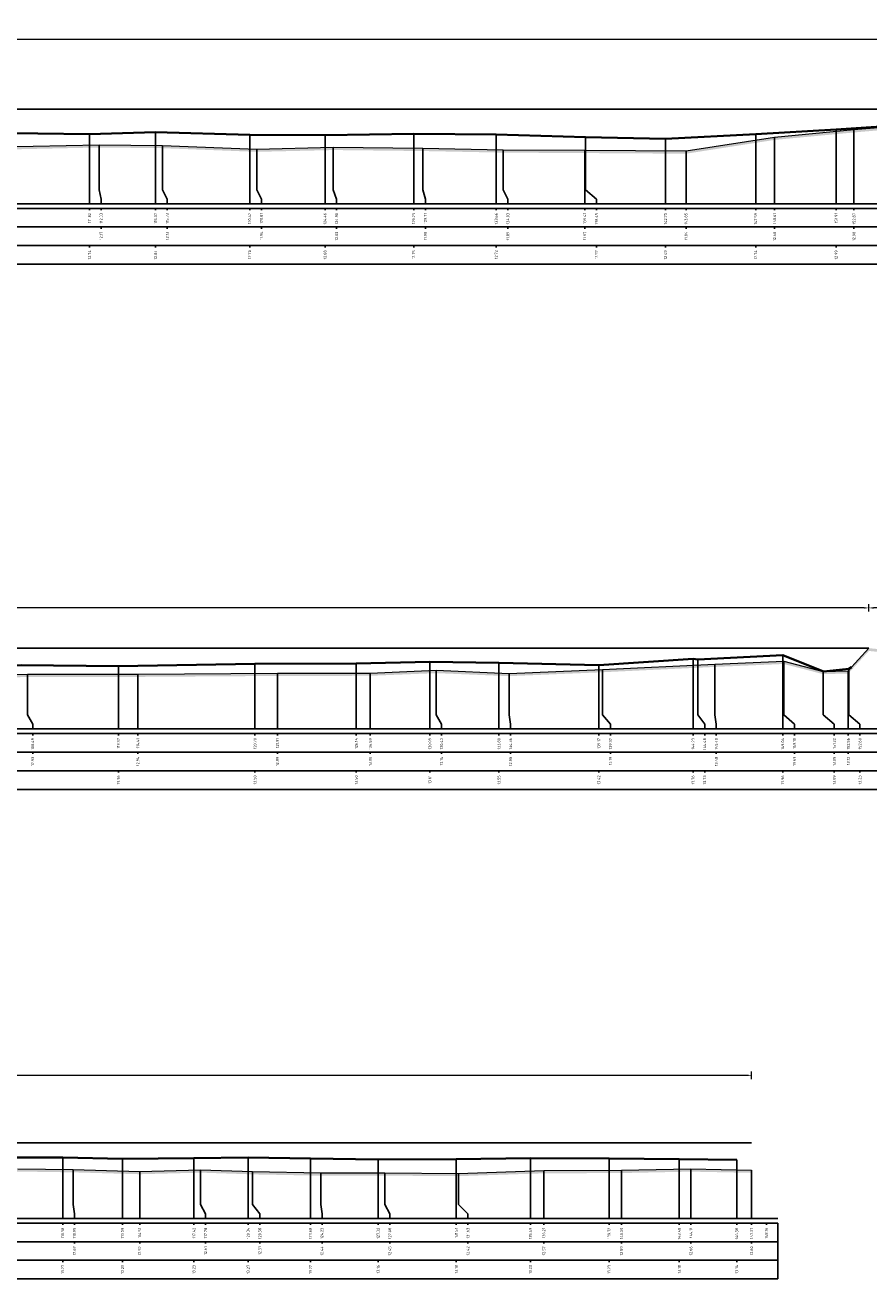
# Model space of a CAD drawing. Header units: metres. Extents: x 197883 to 206898, y 361907 to 364395.
# Tile 199 of 256: x 205892 to 205938, y 364076 to 364143. Entities that reach past the tile are written whole.
import ezdxf
from ezdxf.enums import TextEntityAlignment as Align

# ---------------------------------------------------------------- set-up
doc = ezdxf.new("R2010")
doc.units = ezdxf.units.M
doc.header["$PDMODE"] = 35
doc.header["$PDSIZE"] = 0.075
for name, color, linetype, lineweight in [('X-ME-AL-PROFIEL_BOVENKANT SLIB-GD', 42, 'Continuous', 35), ('X-ME-AL-PROFIEL_HUIDIG MAAIVELD-GD', 252, 'Continuous', 0), ('X-XX-AL-DETAIL1-M', 7, 'Continuous', 18)]:
    doc.layers.add(name, color=color, linetype=linetype, lineweight=lineweight)
doc.layers.add('X-ME-AL-PROFIEL_WATERLIJN-GD', color=150, linetype='Continuous')
doc.layers.add('X-ME-AL-PROFIELRASTER-S', color=7, linetype='Continuous')
doc.styles.add('NLCS-ISO-ANNOTATIVE-T18', font='NLCS-ISO.ttf', dxfattribs={"height": 1.8})
doc.styles.add('NLCS-ISO-M100-T25', font='NLCS-ISO.ttf', dxfattribs={"height": 0.25})
doc.dimstyles.new('NLCS-M100-T25-PIJL_L2_H1', dxfattribs={"dimscale": 0.1, "dimtxt": 2.5, "dimasz": 2.5, "dimexe": 2, "dimexo": 2, "dimgap": 0.7, "dimtad": 1, "dimzin": 0, "dimdsep": 46, "dimtxsty": 'NLCS-ISO-M100-T25', "dimcen": 0, "dimdle": 2, "dimclrd": 256, "dimclre": 256, "dimclrt": 256, "dimadec": 1, "dimazin": 0, "dimtfac": 1, "dimtdec": 3, "dimtofl": 0, "dimtmove": 0, "dimatfit": 3, "dimfxl": 2, "dimfxlon": 1, "dimtfillclr": 256, "dimtolj": 1, "dimtzin": 0, "dimlwd": -1, "dimlwe": -1, "dimarcsym": 0})

# ---------------------------------------------------------------- blocks, each defined once
blk = doc.blocks.new('SAL-PROFIELRASTER_BALK_EIND1-D')
at = {"color": 0, "linetype": 'ByBlock', "lineweight": -2}
blk.add_line((1, -12.5), (1, -2.5), dxfattribs=at)
at = {"color": 0, "linetype": 'ByBlock', "lineweight": -2, "flags": 128}
for points in [[(0, 0), (1, 0)], [(0, -2.5), (1, -2.5)], [(0, -12.5), (1, -12.5)]]:
    blk.add_lwpolyline(points, dxfattribs=at)
blk = doc.blocks.new('SAL-PROFIELRASTER_BALK_EIND2-D')
at = {"color": 0, "linetype": 'ByBlock', "lineweight": -2}
for p, q in [((1, -2.5), (1, -12.5)), ((1, -12.5), (0, -12.5))]:
    blk.add_line(p, q, dxfattribs=at)
blk = doc.blocks.new('SAL-PROFIELRASTER_BALK_DATA-D')
at = {"color": 0, "linetype": 'ByBlock', "lineweight": -2}
blk.add_lwpolyline([(0, -3.5), (0, -2.5)], dxfattribs=at)
at = {"color": 0, "linetype": 'ByBlock', "lineweight": -2, "style": 'NLCS-ISO-ANNOTATIVE-T18'}
blk.add_attdef('GETAL', text='', height=1.5, rotation=90, dxfattribs=at).set_placement((0.75, -5), align=Align.RIGHT)
blk = doc.blocks.new('SAL-PROFIELRASTER_AANHAAL-D')
at = {"color": 9, "linetype": 'ByBlock', "lineweight": -2, "flags": 128}
blk.add_lwpolyline([(0, 1), (0, 0)], dxfattribs=at)
blk = doc.blocks.new('SAL-PROFIELRASTER_AANHAAL_STAGGER-D')
at = {"color": 9, "linetype": 'ByBlock', "lineweight": -2, "flags": 128}
for points in [[(0, 0), (0, -0.25)], [(0, -0.25), (1, -0.75)], [(1, -0.75), (1, -1)]]:
    blk.add_lwpolyline(points, dxfattribs=at)
blk = doc.blocks.new('*D211')
at = {"layer": 'Defpoints', "color": 0, "transparency": 16777216}
for p in [(205812.145, 364111.55), (205937.526, 364109.38), (205812.145, 364105.056)]:
    blk.add_point(p, dxfattribs=at)
at = {"layer": 'X-XX-AL-DETAIL1-M', "color": 253, "transparency": 16777216}
for p, q in [((205812.145, 364111.35), (205812.145, 364111.75)), ((205937.276, 364111.55), (205812.395, 364111.55)), ((205937.526, 364111.35), (205937.526, 364111.75))]:
    blk.add_line(p, q, dxfattribs=at)
for points in [[(205812.395, 364111.592), (205812.395, 364111.508), (205812.145, 364111.55)], [(205937.276, 364111.592), (205937.276, 364111.508), (205937.526, 364111.55)]]:
    blk.add_solid(points, dxfattribs=at)
at = {"layer": 'X-XX-AL-DETAIL1-M', "color": 253, "transparency": 16777216, "insert": (205874.835, 364111.745), "char_height": 0.25, "attachment_point": 5, "style": 'NLCS-ISO-M100-T25'}
blk.add_mtext('\\A1;Waterbodem met slib', dxfattribs=at)
blk = doc.blocks.new('*D212')
at = {"layer": 'Defpoints', "color": 0, "transparency": 16777216}
for p in [(205937.526, 364111.55), (205937.526, 364109.38), (206019.628, 364105.806)]:
    blk.add_point(p, dxfattribs=at)
at = {"layer": 'X-XX-AL-DETAIL1-M', "color": 253, "transparency": 16777216}
for p, q in [((205937.526, 364111.35), (205937.526, 364111.75)), ((206019.378, 364111.55), (205937.776, 364111.55)), ((206019.628, 364111.35), (206019.628, 364111.75))]:
    blk.add_line(p, q, dxfattribs=at)
for points in [[(205937.776, 364111.592), (205937.776, 364111.508), (205937.526, 364111.55)], [(206019.378, 364111.592), (206019.378, 364111.508), (206019.628, 364111.55)]]:
    blk.add_solid(points, dxfattribs=at)
at = {"layer": 'X-XX-AL-DETAIL1-M', "color": 253, "transparency": 16777216, "insert": (205975.169, 364111.745), "char_height": 0.25, "attachment_point": 5, "style": 'NLCS-ISO-M100-T25'}
blk.add_mtext('\\A1;Gras', dxfattribs=at)
blk = doc.blocks.new('*D180')
at = {"layer": 'Defpoints', "color": 0, "transparency": 16777216}
for p in [(205816.411, 364142.073), (205816.411, 364138.328), (205953.452, 364138.328)]:
    blk.add_point(p, dxfattribs=at)
at = {"layer": 'X-XX-AL-DETAIL1-M', "color": 253, "transparency": 16777216}
for p, q in [((205816.411, 364141.873), (205816.411, 364142.273)), ((205953.452, 364141.873), (205953.452, 364142.273)), ((205953.202, 364142.073), (205816.661, 364142.073))]:
    blk.add_line(p, q, dxfattribs=at)
for points in [[(205816.661, 364142.115), (205816.661, 364142.032), (205816.411, 364142.073)], [(205953.202, 364142.115), (205953.202, 364142.032), (205953.452, 364142.073)]]:
    blk.add_solid(points, dxfattribs=at)
at = {"layer": 'X-XX-AL-DETAIL1-M', "color": 253, "transparency": 16777216, "insert": (205884.931, 364142.268), "char_height": 0.25, "attachment_point": 5, "style": 'NLCS-ISO-M100-T25'}
blk.add_mtext('\\A1;Waterbodem met slib', dxfattribs=at)
blk = doc.blocks.new('*D185')
at = {"layer": 'Defpoints', "color": 0, "transparency": 16777216}
for p in [(205848.295, 364086.448), (205848.295, 364082.682), (205931.232, 364078.765)]:
    blk.add_point(p, dxfattribs=at)
at = {"layer": 'X-XX-AL-DETAIL1-M', "color": 253, "transparency": 16777216}
for p, q in [((205848.295, 364086.248), (205848.295, 364086.648)), ((205930.982, 364086.448), (205848.545, 364086.448)), ((205931.232, 364086.248), (205931.232, 364086.648))]:
    blk.add_line(p, q, dxfattribs=at)
for points in [[(205848.545, 364086.49), (205848.545, 364086.407), (205848.295, 364086.448)], [(205930.982, 364086.49), (205930.982, 364086.407), (205931.232, 364086.448)]]:
    blk.add_solid(points, dxfattribs=at)
at = {"layer": 'X-XX-AL-DETAIL1-M', "color": 253, "transparency": 16777216, "insert": (205889.605, 364086.643), "char_height": 0.25, "attachment_point": 5, "style": 'NLCS-ISO-M100-T25'}
blk.add_mtext('\\A1;Waterbodem met slib', dxfattribs=at)

msp = doc.modelspace()

# ---------------------------------------------------------------- hatches: boundary and pattern name
at = {"layer": 'X-ME-AL-PROFIEL_HUIDIG MAAIVELD-GD'}
h = msp.add_hatch(dxfattribs=at)
h.set_pattern_fill('AGR-MAAIVELD', color=256, scale=0.05, pattern_type=2)
h.set_pattern_definition([(45, (-14.5062, 136.6852), (-0.25000007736, 0.25000007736), []), (45, (-14.5419, 136.72093), (0, 0.50000015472), [0.3535535, -0.3535535]), (45, (-14.57763, 136.75664), (0, 0.50000015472), [0.3535535, -0.3535535]), (45, (-14.61384, 136.79286), (0, 0.50000015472), [0.3535535, -0.3535535]), (45, (-14.64906, 136.82807), (0, 0.50000015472), [0.3535535, -0.3535535]), (45, (-14.68477, 136.8638), (0, 0.50000015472), [0.3535535, -0.3535535]), (45, (-14.7205, 136.8995), (0, 0.50000015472), [0.3535535, -0.3535535]), (315, (-14.5062, 136.6852), (0.25000007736, 0.25000007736), []), (315, (-14.4705, 136.72093), (0.50000015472, -1e-16), [0.3535535, -0.3535535]), (315, (-14.43477, 136.75664), (0.50000015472, -1e-16), [0.3535535, -0.3535535]), (315, (-14.39856, 136.79286), (0.50000015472, -1e-16), [0.3535535, -0.3535535]), (315, (-14.36334, 136.82807), (0.50000015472, -1e-16), [0.3535535, -0.3535535]), (315, (-14.32763, 136.8638), (0.50000015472, -1e-16), [0.3535535, -0.3535535]), (315, (-14.2919, 136.8995), (0.50000015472, -1e-16), [0.3535535, -0.3535535])])
h.paths.add_polyline_path([(205961.782, 364139.916), (205961.782, 364139.766), (205960.128, 364139.399), (205958.165, 364139.19), (205956.819, 364138.821), (205955.04, 364138.597), (205953.913, 364138.366), (205953.756, 364138.233), (205952.711, 364138.044), (205950.235, 364137.942), (205947.445, 364137.914), (205945.074, 364137.726), (205940.861, 364137.439), (205936.728, 364137.084), (205932.466, 364136.683), (205927.707, 364135.942), (205922.272, 364135.976), (205917.884, 364135.999), (205913.572, 364136.085), (205908.758, 364136.138), (205904.668, 364136.042), (205899.586, 364136.239), (205896.188, 364136.276), (205890.878, 364136.161), (205883.688, 364136.301), (205880.568, 364136.49), (205872.086, 364136.436), (205865.317, 364136.747), (205859.025, 364136.471), (205855.154, 364136.601), (205849.947, 364136.439), (205844.759, 364136.499), (205839.971, 364136.479), (205834.18, 364136.663), (205829.069, 364136.949), (205824.736, 364137.188), (205821.931, 364137.685), (205819.702, 364137.797), (205817.648, 364138.045), (205816.411, 364138.178), (205816.269, 364138.221), (205815.327, 364138.441), (205815.139, 364138.762), (205814.709, 364138.948), (205813.523, 364139.196), (205811.415, 364139.275), (205809.482, 364139.339), (205806.901, 364139.378), (205804.365, 364139.44), (205802.289, 364139.556), (205799.43, 364139.601), (205796.83, 364139.493), (205794.339, 364139.504), (205792.254, 364139.38), (205790.426, 364139.336), (205788.038, 364139.308), (205786.013, 364139.283), (205783.859, 364139.277), (205783.859, 364139.427), (205786.013, 364139.433), (205788.038, 364139.458), (205790.426, 364139.486), (205792.254, 364139.53), (205794.339, 364139.654), (205796.83, 364139.643), (205799.43, 364139.751), (205802.289, 364139.706), (205804.365, 364139.59), (205806.901, 364139.528), (205809.482, 364139.489), (205811.415, 364139.425), (205813.523, 364139.346), (205814.709, 364139.098), (205815.139, 364138.912), (205815.327, 364138.591), (205816.269, 364138.371), (205816.411, 364138.328), (205817.648, 364138.195), (205819.702, 364137.947), (205821.931, 364137.835), (205824.736, 364137.338), (205829.069, 364137.099), (205834.18, 364136.813), (205839.971, 364136.629), (205844.759, 364136.649), (205849.947, 364136.589), (205855.154, 364136.751), (205859.025, 364136.621), (205865.317, 364136.897), (205872.086, 364136.586), (205880.568, 364136.64), (205883.688, 364136.451), (205890.878, 364136.311), (205896.188, 364136.426), (205899.586, 364136.389), (205904.668, 364136.192), (205908.758, 364136.288), (205913.572, 364136.235), (205917.884, 364136.149), (205922.272, 364136.126), (205927.707, 364136.092), (205932.466, 364136.833), (205936.728, 364137.234), (205940.861, 364137.589), (205945.074, 364137.876), (205947.445, 364138.064), (205950.235, 364138.092), (205952.711, 364138.194), (205953.756, 364138.383), (205953.913, 364138.516), (205955.04, 364138.747), (205956.819, 364138.971), (205958.165, 364139.34), (205960.128, 364139.549)])
h = msp.add_hatch(dxfattribs=at)
h.set_pattern_fill('AGR-MAAIVELD', color=256, scale=0.05, pattern_type=2)
h.set_pattern_definition([(45, (-12.59725, 158.37664), (-0.25000007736, 0.25000007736), []), (45, (-12.63297, 158.41236), (0, 0.50000015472), [0.3535535, -0.3535535]), (45, (-12.6687, 158.44807), (0, 0.50000015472), [0.3535535, -0.3535535]), (45, (-12.7049, 158.4843), (0, 0.50000015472), [0.3535535, -0.3535535]), (45, (-12.7401, 158.5195), (0, 0.50000015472), [0.3535535, -0.3535535]), (45, (-12.77583, 158.5552), (0, 0.50000015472), [0.3535535, -0.3535535]), (45, (-12.81154, 158.59093), (0, 0.50000015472), [0.3535535, -0.3535535]), (315, (-12.59725, 158.37664), (0.25000007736, 0.25000007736), []), (315, (-12.56154, 158.41236), (0.50000015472, -1e-16), [0.3535535, -0.3535535]), (315, (-12.52583, 158.44807), (0.50000015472, -1e-16), [0.3535535, -0.3535535]), (315, (-12.4896, 158.4843), (0.50000015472, -1e-16), [0.3535535, -0.3535535]), (315, (-12.4544, 158.5195), (0.50000015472, -1e-16), [0.3535535, -0.3535535]), (315, (-12.4187, 158.5552), (0.50000015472, -1e-16), [0.3535535, -0.3535535]), (315, (-12.38297, 158.59093), (0.50000015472, -1e-16), [0.3535535, -0.3535535])])
h.paths.add_polyline_path([(206019.628, 364107.483), (206016.963, 364107.637), (206012.435, 364107.721), (206007.911, 364107.803), (206004.173, 364107.97), (206002.122, 364107.951), (205997.87, 364108.047), (205993.797, 364108.38), (205991.827, 364108.576), (205990.747, 364108.84), (205989.675, 364108.944), (205988.487, 364109.06), (205987.447, 364109.159), (205987.174, 364109.214), (205986.331, 364109.383), (205984.783, 364109.757), (205983.713, 364110.097), (205982.133, 364110.2), (205980.058, 364110.311), (205977.919, 364110.388), (205976.657, 364110.577), (205973.881, 364110.49), (205971.509, 364110.557), (205968.791, 364110.521), (205966.413, 364110.449), (205963.862, 364110.424), (205961.589, 364110.577), (205958.689, 364110.515), (205956.078, 364110.624), (205953.759, 364110.535), (205951.385, 364110.404), (205948.695, 364110.296), (205946.801, 364110.485), (205946.123, 364110.254), (205945.425, 364110.082), (205943.242, 364109.756), (205941.418, 364109.64), (205939.525, 364109.486), (205938.274, 364109.312), (205937.534, 364109.389), (205936.423, 364108.179), (205935.076, 364108.142), (205932.96, 364108.689), (205929.26, 364108.531), (205923.226, 364108.245), (205918.218, 364108.035), (205914.291, 364108.198), (205910.751, 364108.054), (205905.768, 364108.046), (205898.269, 364107.996), (205892.352, 364107.99), (205885.655, 364107.835), (205878.714, 364107.885), (205872.974, 364108.16), (205866.725, 364108.289), (205861.829, 364108.387), (205858.158, 364108.336), (205853.132, 364108.317), (205848.666, 364108.445), (205843.577, 364108.329), (205837.654, 364108.07), (205834.673, 364108.16), (205830.197, 364108.237), (205826.819, 364108.155), (205824.114, 364108.365), (205820.992, 364108.637), (205818.069, 364108.596), (205816.372, 364108.86), (205814.731, 364109.169), (205813.11, 364109.133), (205812.145, 364109.38), (205811.388, 364109.439), (205810.333, 364109.63), (205809.698, 364109.912), (205807.748, 364110.094), (205805.245, 364110.119), (205802.812, 364110.07), (205800.145, 364110.08), (205797.648, 364110.106), (205795.315, 364110.109), (205793.059, 364110.088), (205790.797, 364110.065), (205788.245, 364110.156), (205785.845, 364110.21), (205783.859, 364110.206), (205783.859, 364110.056), (205785.845, 364110.06), (205788.245, 364110.006), (205790.797, 364109.915), (205793.059, 364109.938), (205795.315, 364109.959), (205797.648, 364109.956), (205800.145, 364109.93), (205802.812, 364109.92), (205805.245, 364109.969), (205807.748, 364109.944), (205809.698, 364109.762), (205810.333, 364109.48), (205811.388, 364109.289), (205812.145, 364109.23), (205813.11, 364108.983), (205814.731, 364109.019), (205816.372, 364108.71), (205818.069, 364108.446), (205820.992, 364108.487), (205824.114, 364108.215), (205826.819, 364108.005), (205830.197, 364108.087), (205834.673, 364108.01), (205837.654, 364107.92), (205843.577, 364108.179), (205848.666, 364108.295), (205853.132, 364108.167), (205858.158, 364108.186), (205861.829, 364108.237), (205866.725, 364108.139), (205872.974, 364108.01), (205878.714, 364107.735), (205885.655, 364107.685), (205892.352, 364107.84), (205898.269, 364107.846), (205905.768, 364107.896), (205910.751, 364107.904), (205914.291, 364108.048), (205918.218, 364107.885), (205923.226, 364108.095), (205929.26, 364108.381), (205932.96, 364108.539), (205935.076, 364107.992), (205936.423, 364108.029), (205937.534, 364109.239), (205938.274, 364109.162), (205939.525, 364109.336), (205941.418, 364109.49), (205943.242, 364109.606), (205945.425, 364109.932), (205946.123, 364110.104), (205946.801, 364110.335), (205948.695, 364110.146), (205951.385, 364110.254), (205953.759, 364110.385), (205956.078, 364110.474), (205958.689, 364110.365), (205961.589, 364110.427), (205963.862, 364110.274), (205966.413, 364110.299), (205968.791, 364110.371), (205971.509, 364110.407), (205973.881, 364110.34), (205976.657, 364110.427), (205977.919, 364110.238), (205980.058, 364110.161), (205982.133, 364110.05), (205983.713, 364109.947), (205984.783, 364109.607), (205986.331, 364109.233), (205987.174, 364109.064), (205987.447, 364109.009), (205988.487, 364108.91), (205989.675, 364108.794), (205990.747, 364108.69), (205991.827, 364108.426), (205993.797, 364108.23), (205997.87, 364107.897), (206002.122, 364107.801), (206004.173, 364107.82), (206007.911, 364107.653), (206012.435, 364107.571), (206016.963, 364107.487), (206019.628, 364107.333)])
h = msp.add_hatch(dxfattribs=at)
h.set_pattern_fill('AGR-MAAIVELD', color=256, scale=0.05, pattern_type=2)
h.set_pattern_definition([(45, (-14.869, 183.4052), (-0.25000007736, 0.25000007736), []), (45, (-14.9047, 183.4409), (0, 0.50000015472), [0.3535535, -0.3535535]), (45, (-14.94042, 183.47662), (0, 0.50000015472), [0.3535535, -0.3535535]), (45, (-14.97664, 183.51284), (0, 0.50000015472), [0.3535535, -0.3535535]), (45, (-15.01185, 183.54805), (0, 0.50000015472), [0.3535535, -0.3535535]), (45, (-15.04757, 183.58376), (0, 0.50000015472), [0.3535535, -0.3535535]), (45, (-15.08328, 183.61948), (0, 0.50000015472), [0.3535535, -0.3535535]), (315, (-14.869, 183.4052), (0.25000007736, 0.25000007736), []), (315, (-14.83328, 183.4409), (0.50000015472, -1e-16), [0.3535535, -0.3535535]), (315, (-14.79757, 183.47662), (0.50000015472, -1e-16), [0.3535535, -0.3535535]), (315, (-14.76135, 183.51284), (0.50000015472, -1e-16), [0.3535535, -0.3535535]), (315, (-14.72614, 183.54805), (0.50000015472, -1e-16), [0.3535535, -0.3535535]), (315, (-14.69042, 183.58376), (0.50000015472, -1e-16), [0.3535535, -0.3535535]), (315, (-14.6547, 183.61948), (0.50000015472, -1e-16), [0.3535535, -0.3535535])])
h.paths.add_polyline_path([(205931.232, 364081.361), (205931.232, 364081.211), (205927.966, 364081.276), (205924.245, 364081.201), (205920.07, 364081.186), (205915.486, 364081.033), (205911.537, 364081.062), (205908.09, 364081.059), (205904.435, 364081.129), (205901.637, 364081.223), (205898.37, 364081.137), (205894.805, 364081.238), (205891.822, 364081.281), (205889.258, 364081.392), (205885.224, 364081.304), (205881.706, 364081.356), (205876.684, 364081.489), (205873.607, 364081.479), (205870.11, 364081.473), (205866.723, 364081.454), (205863.416, 364081.501), (205860.706, 364081.537), (205858.1, 364081.607), (205855.849, 364081.598), (205853.742, 364081.725), (205852.404, 364081.734), (205849.675, 364082.359), (205848.295, 364082.532), (205845.939, 364082.569), (205843.75, 364082.583), (205841.389, 364082.6), (205839.445, 364082.622), (205837.328, 364082.545), (205835.151, 364082.629), (205832.977, 364082.578), (205830.851, 364082.604), (205826.947, 364082.55), (205825.174, 364082.483), (205823.633, 364082.421), (205822.216, 364082.28), (205821.507, 364082.267), (205820.608, 364082.433), (205819.854, 364082.293), (205819.142, 364082.673), (205818.506, 364082.964), (205817.503, 364083.105), (205817.071, 364083.484), (205816.117, 364083.882), (205814.494, 364084.082), (205812.825, 364084.364), (205810.82, 364084.343), (205808.309, 364084.29), (205805.907, 364084.317), (205803.581, 364084.301), (205801.226, 364084.305), (205799.034, 364084.415), (205796.957, 364084.366), (205794.701, 364084.397), (205792.372, 364084.282), (205790.042, 364084.305), (205787.986, 364084.311), (205785.995, 364084.33), (205783.859, 364084.317), (205783.859, 364084.467), (205785.995, 364084.48), (205787.986, 364084.461), (205790.042, 364084.455), (205792.372, 364084.432), (205794.701, 364084.547), (205796.957, 364084.516), (205799.034, 364084.565), (205801.226, 364084.455), (205803.581, 364084.451), (205805.907, 364084.467), (205808.309, 364084.44), (205810.82, 364084.493), (205812.825, 364084.514), (205814.494, 364084.232), (205816.117, 364084.032), (205817.071, 364083.634), (205817.503, 364083.255), (205818.506, 364083.114), (205819.142, 364082.823), (205819.854, 364082.443), (205820.608, 364082.583), (205821.507, 364082.417), (205822.216, 364082.43), (205823.633, 364082.571), (205825.174, 364082.633), (205826.947, 364082.7), (205830.851, 364082.754), (205832.977, 364082.728), (205835.151, 364082.779), (205837.328, 364082.695), (205839.445, 364082.772), (205841.389, 364082.75), (205843.75, 364082.733), (205845.939, 364082.719), (205848.295, 364082.682), (205849.675, 364082.509), (205852.404, 364081.884), (205853.742, 364081.875), (205855.849, 364081.748), (205858.1, 364081.757), (205860.706, 364081.687), (205863.416, 364081.651), (205866.723, 364081.604), (205870.11, 364081.623), (205873.607, 364081.629), (205876.684, 364081.639), (205881.706, 364081.506), (205885.224, 364081.454), (205889.258, 364081.542), (205891.822, 364081.431), (205894.805, 364081.388), (205898.37, 364081.287), (205901.637, 364081.373), (205904.435, 364081.279), (205908.09, 364081.209), (205911.537, 364081.212), (205915.486, 364081.183), (205920.07, 364081.336), (205924.245, 364081.351), (205927.966, 364081.426)])

# ---------------------------------------------------------------- linework, layer by layer
at = {"layer": 'X-ME-AL-PROFIEL_BOVENKANT SLIB-GD'}
for points in [[(205844.242, 364137.233), (205849.074, 364137.151), (205854.206, 364137.202), (205858.377, 364137.277), (205864.497, 364137.105), (205871.945, 364137.216), (205879.295, 364137.274), (205883.385, 364137.139), (205890.111, 364137.062), (205895.675, 364137), (205899.226, 364137.1), (205904.279, 364136.955), (205908.322, 364136.933), (205913.085, 364137.01), (205917.515, 364136.978), (205922.313, 364136.826), (205926.606, 364136.747), (205931.452, 364136.995), (205935.769, 364137.245), (205940.861, 364137.589)], [(205842.827, 364108.447), (205848.231, 364108.703), (205852.483, 364108.559), (205856.99, 364108.559), (205860.887, 364108.58), (205865.65, 364108.524), (205872.255, 364108.429), (205877.916, 364108.324), (205884.998, 364108.36), (205891.999, 364108.475), (205897.225, 364108.42), (205904.558, 364108.555), (205910, 364108.558), (205913.951, 364108.661), (205917.663, 364108.601), (205923.026, 364108.476), (205928.085, 364108.814), (205928.338, 364108.787), (205932.902, 364109.015), (205935.083, 364108.142), (205936.455, 364108.287), (205936.594, 364108.365)], [(205891.234, 364082.034), (205894.236, 364082.039), (205897.444, 364081.966), (205901.28, 364081.994), (205904.195, 364082.037), (205907.536, 364081.986), (205911.175, 364081.926), (205915.369, 364081.948), (205919.348, 364081.998), (205923.576, 364081.99), (205927.344, 364081.946), (205930.434, 364081.909)]]:
    msp.add_lwpolyline(points, dxfattribs=at)
at = {"layer": 'X-ME-AL-PROFIEL_HUIDIG MAAIVELD-GD'}
for points in [[(205844.759, 364136.649), (205849.947, 364136.589), (205855.154, 364136.751), (205859.025, 364136.621), (205865.317, 364136.897), (205872.086, 364136.586), (205880.568, 364136.64), (205883.688, 364136.451), (205890.878, 364136.311), (205896.188, 364136.426), (205899.586, 364136.389), (205904.668, 364136.192), (205908.758, 364136.288), (205913.572, 364136.235), (205917.884, 364136.149), (205922.272, 364136.126), (205927.707, 364136.092), (205932.466, 364136.833), (205936.728, 364137.234), (205940.861, 364137.589)], [(205843.577, 364108.329), (205848.666, 364108.445), (205853.132, 364108.317), (205858.158, 364108.336), (205861.829, 364108.387), (205866.725, 364108.289), (205872.974, 364108.16), (205878.714, 364107.885), (205885.655, 364107.835), (205892.352, 364107.99), (205898.269, 364107.996), (205905.768, 364108.046), (205910.751, 364108.054), (205914.291, 364108.198), (205918.218, 364108.035), (205923.226, 364108.245), (205929.26, 364108.531), (205932.96, 364108.689), (205935.076, 364108.142), (205936.423, 364108.179), (205937.534, 364109.389)], [(205891.822, 364081.431), (205894.805, 364081.388), (205898.37, 364081.287), (205901.637, 364081.373), (205904.435, 364081.279), (205908.09, 364081.209), (205911.537, 364081.212), (205915.486, 364081.183), (205920.07, 364081.336), (205924.245, 364081.351), (205927.966, 364081.426), (205931.232, 364081.361)]]:
    msp.add_lwpolyline(points, dxfattribs=at)
at = {"layer": 'X-ME-AL-PROFIEL_WATERLIJN-GD'}
for points in [[(205816.411, 364138.328), (205953.452, 364138.328)], [(205812.145, 364109.38), (205937.526, 364109.38)], [(205819.142, 364082.823), (205931.232, 364082.823)]]:
    msp.add_lwpolyline(points, dxfattribs=at)

# ---------------------------------------------------------------- block references
at = {"layer": 'X-ME-AL-PROFIELRASTER-S'}
for p, yscale in [((205895.675, 364133.257), 3.743), ((205899.226, 364133.257), 3.843), ((205904.279, 364133.257), 3.698), ((205908.322, 364133.257), 3.676), ((205913.085, 364133.257), 3.753), ((205917.515, 364133.257), 3.721), ((205922.313, 364134.257), 2.569000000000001), ((205931.452, 364133.257), 3.738), ((205932.466, 364133.257), 3.576000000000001), ((205935.769, 364133.257), 3.988), ((205936.728, 364133.257), 3.977), ((205896.188, 364134.257), 2.169), ((205899.586, 364134.257), 2.132), ((205904.668, 364134.257), 1.935), ((205908.758, 364134.257), 2.031000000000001), ((205913.572, 364134.257), 1.978), ((205917.884, 364134.257), 1.891999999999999), ((205926.606, 364133.257), 3.49), ((205922.272, 364133.257), 2.869), ((205927.707, 364133.257), 2.835000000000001), ((205904.558, 364105.056), 3.499000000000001), ((205910, 364105.056), 3.502000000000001), ((205913.951, 364105.056), 3.605), ((205917.663, 364105.056), 3.545), ((205928.085, 364105.056), 3.757999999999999), ((205928.338, 364106.056), 2.731), ((205929.26, 364106.056), 2.475), ((205932.902, 364105.056), 3.959), ((205932.96, 364106.056), 2.632999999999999), ((205892.352, 364106.056), 1.933999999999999), ((205897.225, 364105.056), 3.364000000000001), ((205898.269, 364105.056), 2.94), ((205905.768, 364105.056), 2.99), ((205910.751, 364105.056), 2.997999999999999), ((205914.291, 364106.056), 2.141999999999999), ((205918.218, 364106.056), 1.978999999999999), ((205923.026, 364105.056), 3.42), ((205923.226, 364106.056), 2.189), ((205935.076, 364106.056), 2.086), ((205936.423, 364105.056), 3.122999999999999), ((205936.455, 364106.056), 2.231), ((205894.236, 364078.765), 3.273999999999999), ((205897.444, 364078.765), 3.201000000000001), ((205901.28, 364078.765), 3.228999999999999), ((205904.195, 364078.765), 3.272), ((205907.536, 364078.765), 3.221), ((205911.175, 364078.765), 3.161), ((205915.369, 364078.765), 3.183), ((205919.348, 364078.765), 3.233000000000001), ((205923.576, 364078.765), 3.225), ((205927.344, 364078.765), 3.180999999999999), ((205930.434, 364078.765), 3.144), ((205894.805, 364079.765), 1.622999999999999), ((205898.37, 364078.765), 2.522), ((205901.637, 364079.765), 1.608000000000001), ((205904.435, 364079.765), 1.513999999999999), ((205908.09, 364079.765), 1.444000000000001), ((205911.537, 364079.765), 1.446999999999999), ((205915.486, 364079.765), 1.417999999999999), ((205920.07, 364078.765), 2.571), ((205924.245, 364078.765), 2.586), ((205927.966, 364079.765), 1.661), ((205931.232, 364078.765), 2.596)]:
    msp.add_blockref('SAL-PROFIELRASTER_AANHAAL-D', p, dxfattribs=dict(at, yscale=yscale))
for p, xscale, zscale in [((205896.188, 364134.257), 0.111580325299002, 0.111580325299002), ((205899.586, 364134.257), 0.2642577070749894, 0.2642577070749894), ((205904.668, 364134.257), 0.2359504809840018, 0.2359504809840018), ((205908.758, 364134.257), 0.1890597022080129, 0.1890597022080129), ((205913.572, 364134.257), 0.1384801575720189, 0.1384801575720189), ((205917.884, 364134.257), 0.2558933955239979, 0.2558933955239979), ((205922.313, 364134.257), 0.5838894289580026, 0.5838894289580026), ((205892.352, 364106.056), 0.2715675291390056, 0.2715675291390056), ((205914.291, 364106.056), 0.2853915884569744, 0.2853915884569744), ((205918.218, 364106.056), 0.0697317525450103, 0.0697317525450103), ((205923.226, 364106.056), 0.4247157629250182, 0.4247157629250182), ((205928.338, 364106.056), 0.3714403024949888, 0.3714403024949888), ((205929.26, 364106.056), 0.07422589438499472, 0.07422589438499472), ((205932.96, 364106.056), 0.5668107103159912, 0.5668107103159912), ((205935.076, 364106.056), 0.5927202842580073, 0.5927202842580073), ((205936.455, 364106.056), 0.5925411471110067, 0.5925411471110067), ((205894.805, 364079.765), 0.05645441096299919, 0.05645441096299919), ((205901.637, 364079.765), 0.2688204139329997, 0.2688204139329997), ((205904.435, 364079.765), 0.3853643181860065, 0.3853643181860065), ((205908.09, 364079.765), 0.07089953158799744, 0.07089953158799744), ((205911.537, 364079.765), 0.2630236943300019, 0.2630236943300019), ((205915.486, 364079.765), 0.5076303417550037, 0.5076303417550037), ((205927.966, 364079.765), 0.002482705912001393, 0.002482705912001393)]:
    msp.add_blockref('SAL-PROFIELRASTER_AANHAAL_STAGGER-D', p, dxfattribs=dict(at, xscale=xscale, zscale=zscale))
at = {"layer": 'X-ME-AL-PROFIELRASTER-S', "yscale": 0.1}
for name, p, xscale, zscale in [('SAL-PROFIELRASTER_BALK_EIND1-D', (205783.859, 364133.257), 178.5481913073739, 178.5481913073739), ('SAL-PROFIELRASTER_BALK_EIND2-D', (205783.859, 364132.257), 178.5481913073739, 178.5481913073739), ('SAL-PROFIELRASTER_BALK_EIND2-D', (205783.859, 364131.257), 178.5481913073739, 178.5481913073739), ('SAL-PROFIELRASTER_BALK_EIND1-D', (205783.859, 364105.056), 237.532909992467, 237.532909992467), ('SAL-PROFIELRASTER_BALK_EIND2-D', (205783.859, 364104.056), 237.532909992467, 237.532909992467), ('SAL-PROFIELRASTER_BALK_EIND2-D', (205783.859, 364103.056), 237.532909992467, 237.532909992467), ('SAL-PROFIELRASTER_BALK_EIND1-D', (205783.859, 364078.765), 148.7877641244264, 148.7877641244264), ('SAL-PROFIELRASTER_BALK_EIND2-D', (205783.859, 364077.765), 148.7877641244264, 148.7877641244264), ('SAL-PROFIELRASTER_BALK_EIND2-D', (205783.859, 364076.765), 148.7877641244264, 148.7877641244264)]:
    msp.add_blockref(name, p, dxfattribs=dict(at, xscale=xscale, zscale=zscale))
at = {"layer": 'X-ME-AL-PROFIELRASTER-S', "xscale": 0.1, "yscale": 0.1, "zscale": 0.1}
for p, values in [((205895.675, 364133.257), {'GETAL': '111.82'}), ((205896.3, 364133.257), {'GETAL': '112.33'}), ((205899.226, 364133.257), {'GETAL': '115.37'}), ((205899.851, 364133.257), {'GETAL': '115.73'}), ((205904.279, 364133.257), {'GETAL': '120.42'}), ((205904.904, 364133.257), {'GETAL': '120.81'}), ((205908.322, 364133.257), {'GETAL': '124.46'}), ((205908.947, 364133.257), {'GETAL': '124.90'}), ((205913.085, 364133.257), {'GETAL': '129.23'}), ((205913.71, 364133.257), {'GETAL': '129.71'}), ((205917.515, 364133.257), {'GETAL': '133.66'}), ((205918.14, 364133.257), {'GETAL': '134.03'}), ((205922.272, 364133.257), {'GETAL': '138.41'}), ((205922.897, 364133.257), {'GETAL': '138.45'}), ((205926.606, 364133.257), {'GETAL': '142.75'}), ((205927.707, 364133.257), {'GETAL': '143.85'}), ((205931.452, 364133.257), {'GETAL': '147.59'}), ((205932.466, 364133.257), {'GETAL': '148.61'}), ((205935.769, 364133.257), {'GETAL': '151.91'}), ((205936.728, 364133.257), {'GETAL': '152.87'}), ((205896.3, 364132.257), {'GETAL': '12.17'}), ((205899.851, 364132.257), {'GETAL': '12.13'}), ((205904.904, 364132.257), {'GETAL': '11.94'}), ((205908.947, 364132.257), {'GETAL': '12.03'}), ((205913.71, 364132.257), {'GETAL': '11.98'}), ((205918.14, 364132.257), {'GETAL': '11.89'}), ((205922.272, 364132.257), {'GETAL': '11.87'}), ((205927.707, 364132.257), {'GETAL': '11.84'}), ((205932.466, 364132.257), {'GETAL': '12.58'}), ((205936.728, 364132.257), {'GETAL': '12.98'}), ((205895.675, 364131.257), {'GETAL': '12.74'}), ((205899.226, 364131.257), {'GETAL': '12.84'}), ((205904.279, 364131.257), {'GETAL': '12.70'}), ((205908.322, 364131.257), {'GETAL': '12.68'}), ((205913.085, 364131.257), {'GETAL': '12.75'}), ((205917.515, 364131.257), {'GETAL': '12.72'}), ((205922.897, 364131.257), {'GETAL': '12.57'}), ((205926.606, 364131.257), {'GETAL': '12.49'}), ((205931.452, 364131.257), {'GETAL': '12.74'}), ((205935.769, 364131.257), {'GETAL': '12.99'}), ((205892.624, 364105.056), {'GETAL': '108.49'}), ((205897.225, 364105.056), {'GETAL': '113.37'}), ((205898.269, 364105.056), {'GETAL': '114.41'}), ((205904.558, 364105.056), {'GETAL': '120.70'}), ((205905.768, 364105.056), {'GETAL': '121.91'}), ((205910, 364105.056), {'GETAL': '126.14'}), ((205910.751, 364105.056), {'GETAL': '126.89'}), ((205913.951, 364105.056), {'GETAL': '130.09'}), ((205914.576, 364105.056), {'GETAL': '130.43'}), ((205917.663, 364105.056), {'GETAL': '133.80'}), ((205918.288, 364105.056), {'GETAL': '134.36'}), ((205923.026, 364105.056), {'GETAL': '139.17'}), ((205923.651, 364105.056), {'GETAL': '139.37'}), ((205928.085, 364105.056), {'GETAL': '144.23'}), ((205928.71, 364105.056), {'GETAL': '144.48'}), ((205929.335, 364105.056), {'GETAL': '145.40'}), ((205932.902, 364105.056), {'GETAL': '149.04'}), ((205933.527, 364105.056), {'GETAL': '149.10'}), ((205935.669, 364105.056), {'GETAL': '151.22'}), ((205936.423, 364105.056), {'GETAL': '152.56'}), ((205937.048, 364105.056), {'GETAL': '152.60'}), ((205892.624, 364104.056), {'GETAL': '12.93'}), ((205898.269, 364104.056), {'GETAL': '12.94'}), ((205905.768, 364104.056), {'GETAL': '12.99'}), ((205910.751, 364104.056), {'GETAL': '13.00'}), ((205914.576, 364104.056), {'GETAL': '13.14'}), ((205918.288, 364104.056), {'GETAL': '12.98'}), ((205923.651, 364104.056), {'GETAL': '13.19'}), ((205929.335, 364104.056), {'GETAL': '13.48'}), ((205933.527, 364104.056), {'GETAL': '13.63'}), ((205935.669, 364104.056), {'GETAL': '13.09'}), ((205936.423, 364104.056), {'GETAL': '13.12'}), ((205897.225, 364103.056), {'GETAL': '13.36'}), ((205904.558, 364103.056), {'GETAL': '13.50'}), ((205910, 364103.056), {'GETAL': '13.50'}), ((205913.951, 364103.056), {'GETAL': '13.61'}), ((205917.663, 364103.056), {'GETAL': '13.55'}), ((205923.026, 364103.056), {'GETAL': '13.42'}), ((205928.085, 364103.056), {'GETAL': '13.76'}), ((205928.71, 364103.056), {'GETAL': '13.73'}), ((205932.902, 364103.056), {'GETAL': '13.96'}), ((205935.669, 364103.056), {'GETAL': '13.09'}), ((205937.048, 364103.056), {'GETAL': '13.23'}), ((205894.236, 364078.765), {'GETAL': '110.38'}), ((205894.861, 364078.765), {'GETAL': '110.95'}), ((205897.444, 364078.765), {'GETAL': '113.59'}), ((205898.37, 364078.765), {'GETAL': '114.51'}), ((205901.28, 364078.765), {'GETAL': '117.42'}), ((205901.905, 364078.765), {'GETAL': '117.78'}), ((205904.195, 364078.765), {'GETAL': '120.34'}), ((205904.82, 364078.765), {'GETAL': '120.58'}), ((205907.536, 364078.765), {'GETAL': '123.68'}), ((205908.161, 364078.765), {'GETAL': '124.23'}), ((205911.175, 364078.765), {'GETAL': '127.32'}), ((205911.8, 364078.765), {'GETAL': '127.68'}), ((205915.369, 364078.765), {'GETAL': '131.51'}), ((205915.994, 364078.765), {'GETAL': '131.63'}), ((205919.348, 364078.765), {'GETAL': '135.49'}), ((205920.07, 364078.765), {'GETAL': '136.21'}), ((205923.576, 364078.765), {'GETAL': '139.72'}), ((205924.245, 364078.765), {'GETAL': '140.39'}), ((205927.344, 364078.765), {'GETAL': '143.48'}), ((205927.969, 364078.765), {'GETAL': '144.11'}), ((205930.434, 364078.765), {'GETAL': '146.58'}), ((205931.232, 364078.765), {'GETAL': '147.37'}), ((205932.022, 364078.765), {'GETAL': '148.16'}), ((205894.861, 364077.765), {'GETAL': '12.62'}), ((205898.37, 364077.765), {'GETAL': '12.52'}), ((205901.905, 364077.765), {'GETAL': '12.61'}), ((205904.82, 364077.765), {'GETAL': '12.51'}), ((205908.161, 364077.765), {'GETAL': '12.44'}), ((205911.8, 364077.765), {'GETAL': '12.45'}), ((205915.994, 364077.765), {'GETAL': '12.42'}), ((205920.07, 364077.765), {'GETAL': '12.57'}), ((205924.245, 364077.765), {'GETAL': '12.59'}), ((205927.969, 364077.765), {'GETAL': '12.66'}), ((205931.232, 364077.765), {'GETAL': '12.60'}), ((205894.236, 364076.765), {'GETAL': '13.27'}), ((205897.444, 364076.765), {'GETAL': '13.20'}), ((205901.28, 364076.765), {'GETAL': '13.23'}), ((205904.195, 364076.765), {'GETAL': '13.27'}), ((205907.536, 364076.765), {'GETAL': '13.22'}), ((205911.175, 364076.765), {'GETAL': '13.16'}), ((205915.369, 364076.765), {'GETAL': '13.18'}), ((205919.348, 364076.765), {'GETAL': '13.23'}), ((205923.576, 364076.765), {'GETAL': '13.23'}), ((205927.344, 364076.765), {'GETAL': '13.18'}), ((205930.434, 364076.765), {'GETAL': '13.14'})]:
    msp.add_blockref('SAL-PROFIELRASTER_BALK_DATA-D', p, dxfattribs=at).add_auto_attribs(values)

# ---------------------------------------------------------------- dimensions: what is measured, and where the dimension line sits
at = {"layer": 'X-XX-AL-DETAIL1-M', "color": 253}
for base, p1, p2, text, picture, middle in [((205816.411, 364142.073), (205953.452, 364138.328), (205816.411, 364138.328), 'Waterbodem met slib', '*D180', (205884.931, 364142.073)), ((205812.145, 364111.55), (205937.526, 364109.38), (205812.145, 364105.056), 'Waterbodem met slib', '*D211', (205874.835, 364111.55)), ((205937.526, 364111.55), (206019.628, 364105.806), (205937.526, 364109.38), 'Gras', '*D212', (205975.169, 364111.55)), ((205848.295, 364086.448), (205931.232, 364078.765), (205848.295, 364082.682), 'Waterbodem met slib', '*D185', (205889.605, 364086.448))]:
    dim = msp.add_linear_dim(base=base, p1=p1, p2=p2, text=text, dimstyle='NLCS-M100-T25-PIJL_L2_H1', override={"dimclrd": 253, "dimclre": 253, "dimclrt": 253}, dxfattribs=at)
    dim.commit()
    dim.dimension.update_dxf_attribs({"geometry": picture, "text_midpoint": middle, "dimtype": 160})

doc.saveas('drawing.dxf')
